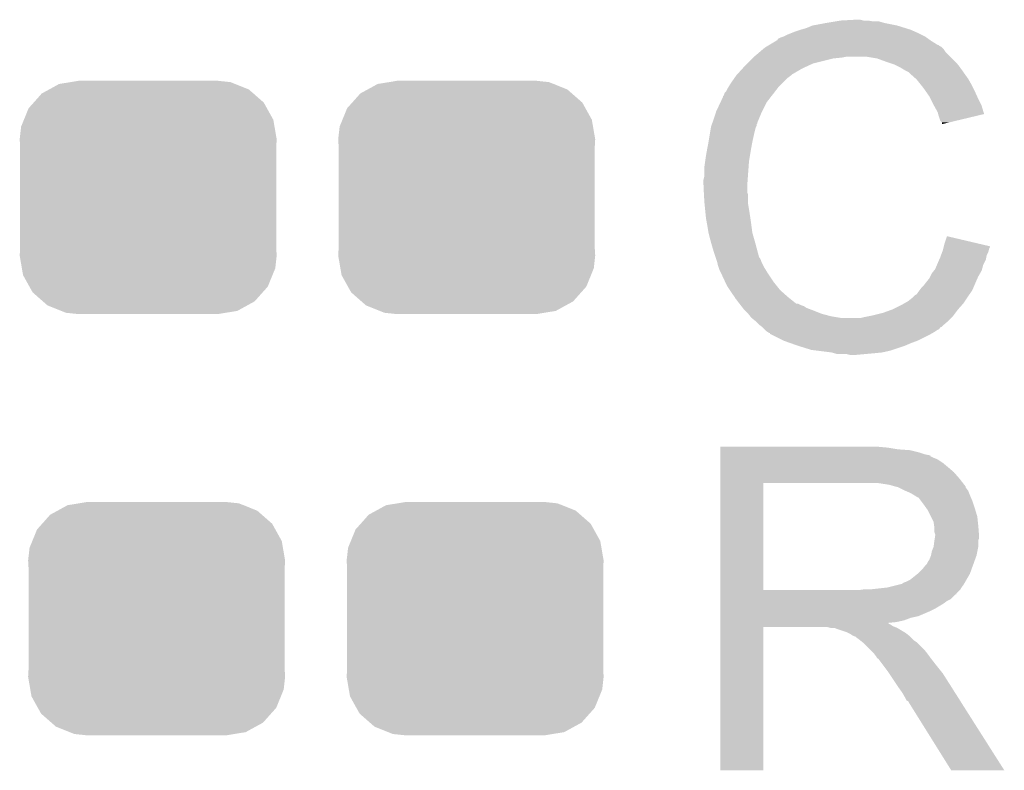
# Model space of a CAD drawing. Extents: x -0.05 to 0.95, y -0.15 to 1.54.
# Tile 40 of 44: x 0.68 to 0.8, y 1.06 to 1.15. Entities that reach past the tile are written whole.
import ezdxf

# ---------------------------------------------------------------- set-up
doc = ezdxf.new("R2010")
doc.units = 0
doc.layers.get('0').update_dxf_attribs({"linetype": 'CONTINUOUS'})
doc.layers.add('HOD_CAP_2_CLICK_V101_GTO', color=14, linetype='CONTINUOUS')
doc.layers.add('HOD_CAP_2_CLICK_V101_GTS', color=12, linetype='CONTINUOUS')

# ---------------------------------------------------------------- blocks, each defined once
blk = doc.blocks.new('CUSTOM_57')
for points in [[(-0.01175, 0.01282), (-0.01057, 0.01347), (0.01194, 0.01282), (0.01032, 0.01347)], [(-0.01057, 0.01347), (-0.0092, 0.01369), (0.01032, 0.01347), (0.00976, 0.01369)], [(-0.0092, 0.01369), (-0.00825, 0.01385), (0.00976, 0.01369), (0.00825, 0.01385)], [(-0.01358, 0.01127), (-0.01263, 0.01234), (0.01371, 0.01127), (0.01249, 0.01234)], [(-0.01263, 0.01234), (-0.01175, 0.01282), (0.01249, 0.01234), (0.01194, 0.01282)], [(-0.01475, 0.00922), (-0.01419, 0.01059), (0.01485, 0.00922), (0.01409, 0.01059)], [(-0.01419, 0.01059), (-0.01358, 0.01127), (0.01409, 0.01059), (0.01371, 0.01127)], [(-0.01525, 0.0069), (-0.01508, 0.00841), (0.01525, 0.0069), (0.01499, 0.00841)], [(-0.01508, 0.00841), (-0.01475, 0.00922), (0.01499, 0.00841), (0.01485, 0.00922)], [(-0.0152, 0.00607), (-0.01525, 0.0069), (0.0152, 0.00607), (0.01525, 0.0069)], [(-0.0152, -0.00607), (-0.0152, 0.00607), (0.0152, -0.00607), (0.0152, 0.00607)], [(-0.01525, -0.0069), (-0.0152, -0.00607), (0.01525, -0.0069), (0.0152, -0.00607)], [(-0.01499, -0.00841), (-0.01525, -0.0069), (0.01508, -0.00841), (0.01525, -0.0069)], [(-0.01485, -0.00922), (-0.01499, -0.00841), (0.01475, -0.00922), (0.01508, -0.00841)], [(-0.01409, -0.01059), (-0.01485, -0.00922), (0.01419, -0.01059), (0.01475, -0.00922)], [(-0.01371, -0.01127), (-0.01409, -0.01059), (0.01358, -0.01127), (0.01419, -0.01059)], [(-0.01249, -0.01234), (-0.01371, -0.01127), (0.01263, -0.01234), (0.01358, -0.01127)], [(-0.01194, -0.01282), (-0.01249, -0.01234), (0.01175, -0.01282), (0.01263, -0.01234)], [(-0.01032, -0.01347), (-0.01194, -0.01282), (0.01057, -0.01347), (0.01175, -0.01282)], [(-0.00976, -0.01369), (-0.01032, -0.01347), (0.0092, -0.01369), (0.01057, -0.01347)], [(-0.00825, -0.01385), (-0.00976, -0.01369), (0.00825, -0.01385), (0.0092, -0.01369)]]:
    blk.add_solid(points)

msp = doc.modelspace()

# ---------------------------------------------------------------- linework, layer by layer
at = {"layer": 'HOD_CAP_2_CLICK_V101_GTO'}
for points in [[(0.7779, 1.1474), (0.7795, 1.1477), (0.788, 1.1474), (0.7865, 1.1477)], [(0.7795, 1.1477), (0.7807, 1.1479), (0.7865, 1.1477), (0.7858, 1.1479)], [(0.7807, 1.1479), (0.7813, 1.148), (0.7851, 1.1479), (0.7845, 1.148)], [(0.7813, 1.148), (0.7831, 1.1481), (0.784, 1.148), (0.7836, 1.1481)], [(0.7745, 1.1461), (0.7749, 1.1463), (0.7913, 1.1461), (0.7909, 1.1463)], [(0.7749, 1.1463), (0.7754, 1.1465), (0.7909, 1.1463), (0.7905, 1.1465)], [(0.7754, 1.1465), (0.7759, 1.1467), (0.7905, 1.1465), (0.79005, 1.1467)], [(0.7759, 1.1467), (0.7765, 1.1469), (0.79005, 1.1467), (0.7896, 1.1469)], [(0.7765, 1.1469), (0.7772, 1.1471), (0.7896, 1.1469), (0.78896, 1.1471)], [(0.7772, 1.1471), (0.7779, 1.1474), (0.78896, 1.1471), (0.788, 1.1474)], [(0.7728, 1.1451), (0.77363, 1.1456), (0.7928, 1.1451), (0.792, 1.1456)], [(0.77363, 1.1456), (0.7738, 1.1457), (0.792, 1.1456), (0.79186, 1.1457)], [(0.7738, 1.1458), (0.7742, 1.146), (0.79172, 1.1458), (0.79144, 1.146)], [(0.7738, 1.1457), (0.7738, 1.1458), (0.79186, 1.1457), (0.79172, 1.1458)], [(0.7742, 1.146), (0.7745, 1.1461), (0.79144, 1.146), (0.7913, 1.1461)], [(0.771, 1.1437), (0.77171, 1.1443), (0.7943, 1.1437), (0.7937, 1.1443)], [(0.77171, 1.1443), (0.77206, 1.1446), (0.7937, 1.1443), (0.7935, 1.1446)], [(0.77206, 1.1446), (0.7723, 1.1448), (0.7935, 1.1446), (0.7933, 1.1448)], [(0.7723, 1.1448), (0.77247, 1.1449), (0.7933, 1.1448), (0.7932, 1.1449)], [(0.77247, 1.1449), (0.77263, 1.145), (0.7932, 1.1449), (0.793, 1.145)], [(0.77263, 1.145), (0.7728, 1.1451), (0.793, 1.145), (0.7929, 1.1451)], [(0.7728, 1.1451), (0.7728, 1.1451), (0.7929, 1.1451), (0.7928, 1.1451)], [(0.7699, 1.1426), (0.7702, 1.1429), (0.77735, 1.1426), (0.778, 1.1429)], [(0.7702, 1.1429), (0.7708, 1.1435), (0.778, 1.1429), (0.7804, 1.1435)], [(0.7708, 1.1435), (0.7709, 1.1436), (0.7804, 1.1435), (0.7814, 1.1436)], [(0.7709, 1.1436), (0.771, 1.1437), (0.7814, 1.1436), (0.7819, 1.1437)], [(0.7856, 1.1435), (0.7844, 1.1437), (0.7945, 1.1435), (0.7943, 1.1437)], [(0.7867, 1.1431), (0.7856, 1.1435), (0.7949, 1.1431), (0.7945, 1.1435)], [(0.787, 1.143), (0.7867, 1.1431), (0.795, 1.143), (0.7949, 1.1431)], [(0.7876, 1.1428), (0.787, 1.143), (0.79516, 1.1428), (0.795, 1.143)], [(0.7882, 1.1425), (0.7876, 1.1428), (0.7954, 1.1425), (0.79516, 1.1428)], [(0.76899, 1.1416), (0.76963, 1.1423), (0.7755, 1.1416), (0.7767, 1.1423)], [(0.76963, 1.1423), (0.7699, 1.1426), (0.7767, 1.1423), (0.77735, 1.1426)], [(0.7884, 1.1424), (0.7882, 1.1425), (0.79547, 1.1424), (0.7954, 1.1425)], [(0.7889, 1.1421), (0.7884, 1.1424), (0.79569, 1.1421), (0.79547, 1.1424)], [(0.7893, 1.1419), (0.7889, 1.1421), (0.79583, 1.1419), (0.79569, 1.1421)], [(0.7894, 1.1418), (0.7893, 1.1419), (0.7959, 1.1418), (0.79583, 1.1419)], [(0.79019, 1.1411), (0.7894, 1.1418), (0.7964, 1.1411), (0.7959, 1.1418)], [(0.76796, 1.1401), (0.7682, 1.1405), (0.7739, 1.1401), (0.7743, 1.1405)], [(0.7682, 1.1405), (0.76869, 1.1412), (0.7743, 1.1405), (0.775, 1.1412)], [(0.76869, 1.1412), (0.7689, 1.1415), (0.775, 1.1412), (0.7754, 1.1415)], [(0.7689, 1.1415), (0.76899, 1.1416), (0.7754, 1.1415), (0.7755, 1.1416)], [(0.7903, 1.141), (0.79019, 1.1411), (0.79646, 1.141), (0.7964, 1.1411)], [(0.79078, 1.1404), (0.7903, 1.141), (0.7968, 1.1404), (0.79646, 1.141)], [(0.7674, 1.1391), (0.7675, 1.1394), (0.77312, 1.1391), (0.77336, 1.1394)], [(0.7675, 1.1394), (0.7677, 1.1396), (0.77336, 1.1394), (0.77351, 1.1396)], [(0.7677, 1.1396), (0.7679, 1.14), (0.77351, 1.1396), (0.77382, 1.14)], [(0.7679, 1.14), (0.76796, 1.1401), (0.77382, 1.14), (0.7739, 1.1401)], [(0.7911, 1.14), (0.79078, 1.1404), (0.797, 1.14), (0.7968, 1.1404)], [(0.79138, 1.1396), (0.7911, 1.14), (0.7972, 1.1396), (0.797, 1.14)], [(0.7918, 1.139), (0.79138, 1.1396), (0.79747, 1.139), (0.7972, 1.1396)], [(0.7665, 1.1372), (0.76702, 1.1383), (0.77195, 1.1372), (0.7725, 1.1383)], [(0.76702, 1.1383), (0.7673, 1.1389), (0.7725, 1.1383), (0.77297, 1.1389)], [(0.7673, 1.139), (0.7674, 1.1391), (0.77304, 1.139), (0.77312, 1.1391)], [(0.7673, 1.1389), (0.7673, 1.139), (0.77297, 1.1389), (0.77304, 1.139)], [(0.79195, 1.1387), (0.7918, 1.139), (0.7976, 1.1387), (0.79747, 1.139)], [(0.7923, 1.138), (0.79195, 1.1387), (0.79795, 1.138), (0.7976, 1.1387)], [(0.76607, 1.1359), (0.76647, 1.1371), (0.7714, 1.1359), (0.7719, 1.1371)], [(0.76647, 1.1371), (0.7665, 1.1372), (0.7719, 1.1371), (0.77195, 1.1372)], [(0.79236, 1.1379), (0.7923, 1.138), (0.798, 1.1379), (0.79795, 1.138)], [(0.7928, 1.1371), (0.79236, 1.1379), (0.79824, 1.1371), (0.798, 1.1379)], [(0.79285, 1.1369), (0.7928, 1.1371), (0.7983, 1.1369), (0.79824, 1.1371)], [(0.766, 1.1357), (0.76603, 1.1358), (0.7713, 1.1357), (0.7714, 1.1358)], [(0.76603, 1.1358), (0.76607, 1.1359), (0.7714, 1.1358), (0.7714, 1.1359)], [(0.7929, 1.1367), (0.79285, 1.1369), (0.79747, 1.1367), (0.7983, 1.1369)], [(0.7931, 1.1361), (0.7929, 1.1367), (0.79496, 1.1361), (0.79747, 1.1367)], [(0.7933, 1.1359), (0.7931, 1.1361), (0.79413, 1.1359), (0.79496, 1.1361)], [(0.7933, 1.1357), (0.7933, 1.1359), (0.7933, 1.1357), (0.79413, 1.1359)], [(0.76575, 1.1345), (0.76588, 1.1353), (0.771, 1.1345), (0.7712, 1.1353)], [(0.76588, 1.1353), (0.7659, 1.1354), (0.7712, 1.1353), (0.77125, 1.1354)], [(0.7659, 1.1354), (0.76593, 1.1355), (0.77125, 1.1354), (0.7713, 1.1355)], [(0.76593, 1.1355), (0.766, 1.1357), (0.7713, 1.1355), (0.7713, 1.1357)], [(0.76539, 1.1325), (0.7656, 1.1336), (0.7706, 1.1325), (0.7708, 1.1336)], [(0.7656, 1.1336), (0.76575, 1.1345), (0.7708, 1.1336), (0.771, 1.1345)], [(0.7653, 1.132), (0.76539, 1.1325), (0.77052, 1.132), (0.7706, 1.1325)], [(0.7651, 1.1306), (0.7652, 1.1313), (0.77035, 1.1306), (0.7704, 1.1313)], [(0.7652, 1.1313), (0.7653, 1.132), (0.7704, 1.1313), (0.77052, 1.132)], [(0.7651, 1.1295), (0.7651, 1.1306), (0.77027, 1.1295), (0.77035, 1.1306)], [(0.765, 1.1291), (0.7651, 1.1295), (0.77024, 1.1291), (0.77027, 1.1295)], [(0.765, 1.1285), (0.765, 1.1291), (0.7702, 1.1285), (0.77024, 1.1291)], [(0.76504, 1.1276), (0.765, 1.1285), (0.7702, 1.1276), (0.7702, 1.1285)], [(0.76506, 1.1273), (0.76504, 1.1276), (0.7703, 1.1273), (0.7702, 1.1276)], [(0.7651, 1.1265), (0.76506, 1.1273), (0.7703, 1.1265), (0.7703, 1.1273)], [(0.76513, 1.1262), (0.7651, 1.1265), (0.7703, 1.1262), (0.7703, 1.1265)], [(0.76519, 1.1256), (0.76513, 1.1262), (0.7704, 1.1256), (0.7703, 1.1262)], [(0.7653, 1.1245), (0.76519, 1.1256), (0.77057, 1.1245), (0.7704, 1.1256)], [(0.76534, 1.1243), (0.7653, 1.1245), (0.7706, 1.1243), (0.77057, 1.1245)], [(0.7656, 1.1228), (0.76534, 1.1243), (0.7708, 1.1228), (0.7706, 1.1243)], [(0.7658, 1.122), (0.7656, 1.1228), (0.77103, 1.122), (0.7708, 1.1228)], [(0.76597, 1.1214), (0.7658, 1.122), (0.7712, 1.1214), (0.77103, 1.122)], [(0.7936, 1.1215), (0.7939, 1.1224), (0.79772, 1.1215), (0.7939, 1.1224)], [(0.7662, 1.1206), (0.76597, 1.1214), (0.77141, 1.1206), (0.7712, 1.1214)], [(0.76643, 1.1199), (0.7662, 1.1206), (0.7716, 1.1199), (0.77141, 1.1206)], [(0.79332, 1.1205), (0.7934, 1.1207), (0.7988, 1.1205), (0.79885, 1.1207)], [(0.7934, 1.1207), (0.79345, 1.1209), (0.79885, 1.1207), (0.7989, 1.1209)], [(0.79345, 1.1209), (0.7935, 1.1211), (0.7989, 1.1209), (0.799, 1.1211)], [(0.7935, 1.1211), (0.79352, 1.1212), (0.799, 1.1211), (0.799, 1.1212)], [(0.79352, 1.1212), (0.7936, 1.1215), (0.799, 1.1212), (0.79772, 1.1215)], [(0.76647, 1.1198), (0.76643, 1.1199), (0.7717, 1.1198), (0.7716, 1.1199)], [(0.76653, 1.1196), (0.76647, 1.1198), (0.7718, 1.1196), (0.7717, 1.1198)], [(0.7666, 1.1194), (0.76653, 1.1196), (0.77187, 1.1194), (0.7718, 1.1196)], [(0.79271, 1.119), (0.79297, 1.1196), (0.7982, 1.119), (0.7985, 1.1196)], [(0.79297, 1.1196), (0.7931, 1.1199), (0.7985, 1.1196), (0.79856, 1.1199)], [(0.7931, 1.1199), (0.79317, 1.1201), (0.79856, 1.1199), (0.7986, 1.1201)], [(0.79317, 1.1201), (0.79332, 1.1205), (0.7986, 1.1201), (0.7988, 1.1205)], [(0.76663, 1.1193), (0.7666, 1.1194), (0.7719, 1.1193), (0.77187, 1.1194)], [(0.7667, 1.119), (0.76663, 1.1193), (0.77205, 1.119), (0.7719, 1.1193)], [(0.7668, 1.1187), (0.7667, 1.119), (0.7722, 1.1187), (0.77205, 1.119)], [(0.7669, 1.1184), (0.7668, 1.1187), (0.77239, 1.1184), (0.7722, 1.1187)], [(0.767, 1.1182), (0.7669, 1.1184), (0.77251, 1.1182), (0.77239, 1.1184)], [(0.7921, 1.118), (0.79234, 1.1183), (0.79783, 1.118), (0.798, 1.1183)], [(0.79234, 1.1183), (0.7925, 1.1185), (0.798, 1.1183), (0.79806, 1.1185)], [(0.7925, 1.1185), (0.79271, 1.119), (0.79806, 1.1185), (0.7982, 1.119)], [(0.76714, 1.1179), (0.767, 1.1182), (0.7727, 1.1179), (0.77251, 1.1182)], [(0.76756, 1.117), (0.76714, 1.1179), (0.7733, 1.117), (0.7727, 1.1179)], [(0.7914, 1.1169), (0.7918, 1.1174), (0.79729, 1.1169), (0.79751, 1.1174)], [(0.7918, 1.1174), (0.7919, 1.1176), (0.79751, 1.1174), (0.7976, 1.1176)], [(0.7919, 1.1176), (0.7921, 1.118), (0.7976, 1.1176), (0.79783, 1.118)], [(0.7678, 1.1165), (0.76756, 1.117), (0.7737, 1.1165), (0.7733, 1.117)], [(0.76813, 1.116), (0.7678, 1.1165), (0.7741, 1.116), (0.7737, 1.1165)], [(0.76867, 1.1152), (0.76813, 1.116), (0.775, 1.1152), (0.7741, 1.116)], [(0.7905, 1.1158), (0.79065, 1.116), (0.79677, 1.1158), (0.7969, 1.116)], [(0.79065, 1.116), (0.7908, 1.1162), (0.7969, 1.116), (0.79699, 1.1162)], [(0.7908, 1.1162), (0.7911, 1.1165), (0.79699, 1.1162), (0.79712, 1.1165)], [(0.7911, 1.1165), (0.7914, 1.1169), (0.79712, 1.1165), (0.79729, 1.1169)], [(0.7688, 1.115), (0.76867, 1.1152), (0.77525, 1.115), (0.775, 1.1152)], [(0.76926, 1.1144), (0.7688, 1.115), (0.776, 1.1144), (0.77525, 1.115)], [(0.7893, 1.1147), (0.7898, 1.1151), (0.79603, 1.1147), (0.7963, 1.1151)], [(0.7898, 1.1151), (0.7901, 1.1154), (0.7963, 1.1151), (0.7965, 1.1154)], [(0.7901, 1.1154), (0.7903, 1.1155), (0.7965, 1.1154), (0.79657, 1.1155)], [(0.7903, 1.1155), (0.7905, 1.1158), (0.79657, 1.1155), (0.79677, 1.1158)], [(0.76942, 1.1142), (0.76926, 1.1144), (0.7766, 1.1142), (0.7762, 1.1144)], [(0.76926, 1.1144), (0.76926, 1.1144), (0.7762, 1.1144), (0.776, 1.1144)], [(0.76949, 1.1141), (0.76942, 1.1142), (0.7769, 1.1141), (0.7766, 1.1142)], [(0.76965, 1.1139), (0.76949, 1.1141), (0.7772, 1.1139), (0.7769, 1.1141)], [(0.7698, 1.1137), (0.76965, 1.1139), (0.77773, 1.1137), (0.7772, 1.1139)], [(0.7699, 1.1136), (0.7698, 1.1137), (0.778, 1.1136), (0.77773, 1.1137)], [(0.7703, 1.1132), (0.7699, 1.1136), (0.779, 1.1132), (0.778, 1.1136)], [(0.7863, 1.1133), (0.7874, 1.1137), (0.7949, 1.1133), (0.7952, 1.1137)], [(0.7874, 1.1137), (0.7886, 1.1143), (0.7952, 1.1137), (0.79573, 1.1143)], [(0.7886, 1.1143), (0.78895, 1.1145), (0.79573, 1.1143), (0.7959, 1.1145)], [(0.78895, 1.1145), (0.7893, 1.1147), (0.7959, 1.1145), (0.79603, 1.1147)], [(0.77054, 1.1129), (0.7703, 1.1132), (0.7801, 1.1129), (0.779, 1.1132)], [(0.7707, 1.1127), (0.77054, 1.1129), (0.7813, 1.1127), (0.7801, 1.1129)], [(0.7712, 1.1123), (0.7707, 1.1127), (0.794, 1.1123), (0.7944, 1.1127)], [(0.7837, 1.1127), (0.7841, 1.1128), (0.7944, 1.1127), (0.7945, 1.1128)], [(0.7841, 1.1128), (0.7846, 1.1129), (0.7945, 1.1128), (0.7946, 1.1129)], [(0.7846, 1.1129), (0.7851, 1.113), (0.7946, 1.1129), (0.79467, 1.113)], [(0.7851, 1.113), (0.7863, 1.1133), (0.79467, 1.113), (0.7949, 1.1133)], [(0.7716, 1.1119), (0.7712, 1.1123), (0.79354, 1.1119), (0.794, 1.1123)], [(0.772, 1.1116), (0.7716, 1.1119), (0.7932, 1.1116), (0.79354, 1.1119)], [(0.7722, 1.1114), (0.772, 1.1116), (0.793, 1.1114), (0.7931, 1.1116)], [(0.772, 1.1116), (0.772, 1.1116), (0.7931, 1.1116), (0.7932, 1.1116)], [(0.7723, 1.1113), (0.7722, 1.1114), (0.7928, 1.1113), (0.793, 1.1114)], [(0.7725, 1.1111), (0.7723, 1.1113), (0.7925, 1.1111), (0.7928, 1.1113)], [(0.7728, 1.1109), (0.7725, 1.1111), (0.79217, 1.1109), (0.7925, 1.1111)], [(0.7729, 1.1108), (0.7729, 1.1109), (0.792, 1.1108), (0.79217, 1.1109)], [(0.7745, 1.11), (0.7729, 1.1108), (0.7904, 1.11), (0.792, 1.1108)], [(0.77535, 1.1097), (0.7745, 1.11), (0.7896, 1.1097), (0.7904, 1.11)], [(0.7762, 1.1094), (0.77535, 1.1097), (0.7889, 1.1094), (0.7896, 1.1097)], [(0.7778, 1.1089), (0.7762, 1.1094), (0.7874, 1.1089), (0.7889, 1.1094)], [(0.7786, 1.1088), (0.7778, 1.1089), (0.7871, 1.1088), (0.7874, 1.1089)], [(0.7802, 1.1086), (0.7786, 1.1088), (0.7862, 1.1086), (0.7871, 1.1088)], [(0.78055, 1.1085), (0.7802, 1.1086), (0.7852, 1.1085), (0.7862, 1.1086)], [(0.7809, 1.1084), (0.78055, 1.1085), (0.7841, 1.1084), (0.7852, 1.1085)], [(0.7824, 1.1083), (0.782, 1.1084), (0.783, 1.1083), (0.7841, 1.1084)], [(0.767, 1.0973), (0.767, 1.0974), (0.7869, 1.0973), (0.7858, 1.0974)], [(0.767, 1.0971), (0.767, 1.0973), (0.7881, 1.0971), (0.7869, 1.0973)], [(0.767, 1.097), (0.767, 1.0971), (0.7895, 1.097), (0.7881, 1.0971)], [(0.767, 1.0967), (0.767, 1.097), (0.7907, 1.0967), (0.7895, 1.097)], [(0.767, 1.0965), (0.767, 1.0967), (0.7913, 1.0965), (0.7907, 1.0967)], [(0.767, 1.0964), (0.767, 1.0965), (0.7918, 1.0964), (0.7913, 1.0965)], [(0.767, 1.0963), (0.767, 1.0964), (0.7919, 1.0963), (0.7919, 1.0964)], [(0.767, 1.0964), (0.767, 1.0964), (0.7919, 1.0964), (0.7918, 1.0964)], [(0.767, 1.0961), (0.767, 1.0963), (0.7923, 1.0961), (0.7919, 1.0963)], [(0.767, 1.0959), (0.767, 1.0961), (0.7928, 1.0959), (0.7923, 1.0961)], [(0.767, 1.0955), (0.767, 1.0959), (0.7934, 1.0955), (0.7928, 1.0959)], [(0.767, 1.095), (0.767, 1.0955), (0.794, 1.095), (0.7934, 1.0955)], [(0.767, 1.0944), (0.767, 1.095), (0.7947, 1.0944), (0.794, 1.095)], [(0.767, 1.0936), (0.767, 1.0944), (0.7954, 1.0936), (0.7947, 1.0944)], [(0.767, 1.0931), (0.767, 1.0936), (0.79579, 1.0931), (0.7954, 1.0936)], [(0.767, 1.0804), (0.767, 1.0931), (0.7721, 1.0804), (0.7721, 1.0931)], [(0.767, 1.0931), (0.767, 1.0931), (0.7721, 1.0931), (0.7842, 1.0931)], [(0.787, 1.0929), (0.7857, 1.0931), (0.79594, 1.0929), (0.79579, 1.0931)], [(0.78773, 1.0927), (0.787, 1.0929), (0.7961, 1.0927), (0.79594, 1.0929)], [(0.7881, 1.0926), (0.78773, 1.0927), (0.7961, 1.0926), (0.7961, 1.0927)], [(0.7889, 1.0922), (0.7881, 1.0926), (0.7964, 1.0922), (0.7961, 1.0926)], [(0.7896, 1.0919), (0.7889, 1.0922), (0.79652, 1.0919), (0.7964, 1.0922)], [(0.78993, 1.0917), (0.7896, 1.0919), (0.7966, 1.0917), (0.79652, 1.0919)], [(0.7901, 1.0916), (0.78993, 1.0917), (0.79664, 1.0916), (0.7966, 1.0917)], [(0.7904, 1.0914), (0.7901, 1.0916), (0.79673, 1.0914), (0.79664, 1.0916)], [(0.7908, 1.091), (0.7905, 1.0914), (0.7969, 1.091), (0.79673, 1.0914)], [(0.7911, 1.0906), (0.7908, 1.091), (0.79703, 1.0906), (0.7969, 1.091)], [(0.79146, 1.0901), (0.7911, 1.0906), (0.7972, 1.0901), (0.79703, 1.0906)], [(0.7916, 1.0899), (0.79146, 1.0901), (0.79726, 1.0899), (0.7972, 1.0901)], [(0.792, 1.0891), (0.7916, 1.0899), (0.7975, 1.0891), (0.79726, 1.0899)], [(0.7923, 1.0885), (0.792, 1.0891), (0.79756, 1.0885), (0.7975, 1.0891)], [(0.79236, 1.0881), (0.7923, 1.0885), (0.7976, 1.0881), (0.79756, 1.0885)], [(0.7924, 1.0878), (0.79236, 1.0881), (0.79763, 1.0878), (0.7976, 1.0881)], [(0.7924, 1.0873), (0.7924, 1.0878), (0.79767, 1.0873), (0.79763, 1.0878)], [(0.7925, 1.087), (0.7924, 1.0873), (0.79769, 1.087), (0.79767, 1.0873)], [(0.79244, 1.0865), (0.7925, 1.0869), (0.7977, 1.0865), (0.7977, 1.0869)], [(0.7925, 1.0869), (0.7925, 1.087), (0.7977, 1.0869), (0.79769, 1.087)], [(0.7923, 1.0855), (0.79241, 1.0863), (0.7976, 1.0855), (0.7976, 1.0863)], [(0.79241, 1.0863), (0.79244, 1.0865), (0.7976, 1.0863), (0.7977, 1.0865)], [(0.7918, 1.084), (0.792, 1.0845), (0.79722, 1.084), (0.7974, 1.0845)], [(0.792, 1.0845), (0.7921, 1.085), (0.7974, 1.0845), (0.7975, 1.085)], [(0.7921, 1.085), (0.7923, 1.0855), (0.7975, 1.085), (0.7976, 1.0855)], [(0.791, 1.0829), (0.7914, 1.0834), (0.79682, 1.0829), (0.797, 1.0834)], [(0.7914, 1.0834), (0.7915, 1.0835), (0.797, 1.0834), (0.79704, 1.0835)], [(0.7915, 1.0835), (0.7916, 1.0837), (0.79704, 1.0835), (0.79711, 1.0837)], [(0.7916, 1.0837), (0.7918, 1.084), (0.79711, 1.0837), (0.79722, 1.084)], [(0.7895, 1.0816), (0.79037, 1.0823), (0.79619, 1.0816), (0.7966, 1.0823)], [(0.79037, 1.0823), (0.7905, 1.0824), (0.7966, 1.0823), (0.79664, 1.0824)], [(0.7905, 1.0824), (0.791, 1.0829), (0.79664, 1.0824), (0.79682, 1.0829)], [(0.7868, 1.0807), (0.7884, 1.0811), (0.79563, 1.0807), (0.7959, 1.0811)], [(0.7885, 1.0811), (0.7888, 1.0813), (0.7959, 1.0811), (0.79602, 1.0813)], [(0.7888, 1.0813), (0.7891, 1.0814), (0.79602, 1.0813), (0.79607, 1.0814)], [(0.7891, 1.0814), (0.7895, 1.0816), (0.79607, 1.0814), (0.79619, 1.0816)], [(0.767, 1.08), (0.767, 1.0804), (0.795, 1.08), (0.7954, 1.0804)], [(0.767, 1.0804), (0.767, 1.0804), (0.7835, 1.0804), (0.7721, 1.0804)], [(0.767, 1.0799), (0.767, 1.08), (0.795, 1.0799), (0.795, 1.08)], [(0.767, 1.0793), (0.767, 1.0799), (0.7943, 1.0793), (0.7949, 1.0799)], [(0.767, 1.0799), (0.767, 1.0799), (0.7949, 1.0799), (0.795, 1.0799)], [(0.7835, 1.0804), (0.7842, 1.0805), (0.7954, 1.0804), (0.7955, 1.0805)], [(0.785, 1.0805), (0.7868, 1.0807), (0.7955, 1.0805), (0.79563, 1.0807)], [(0.767, 1.0791), (0.767, 1.0793), (0.7939, 1.0791), (0.7943, 1.0793)], [(0.767, 1.0788), (0.767, 1.0791), (0.7935, 1.0788), (0.7939, 1.0791)], [(0.767, 1.0782), (0.767, 1.0788), (0.7925, 1.0782), (0.7935, 1.0788)], [(0.767, 1.0779), (0.767, 1.0782), (0.7919, 1.0779), (0.7925, 1.0782)], [(0.767, 1.0773), (0.767, 1.0779), (0.7905, 1.0773), (0.7919, 1.0779)], [(0.767, 1.0771), (0.767, 1.0773), (0.7896, 1.0771), (0.7905, 1.0773)], [(0.767, 1.0768), (0.767, 1.0771), (0.7888, 1.0768), (0.7896, 1.0771)], [(0.767, 1.0766), (0.767, 1.0768), (0.7879, 1.0766), (0.7888, 1.0768)], [(0.767, 1.0765), (0.767, 1.0766), (0.7869, 1.0765), (0.7879, 1.0766)], [(0.767, 1.0764), (0.767, 1.0765), (0.787, 1.0764), (0.7869, 1.0765)], [(0.767, 1.0763), (0.767, 1.0764), (0.7872, 1.0763), (0.787, 1.0764)], [(0.767, 1.0761), (0.767, 1.0763), (0.7875, 1.0761), (0.7872, 1.0763)], [(0.767, 1.076), (0.767, 1.0761), (0.78775, 1.076), (0.7875, 1.0761)], [(0.767, 1.059), (0.767, 1.076), (0.7721, 1.059), (0.7721, 1.076)], [(0.767, 1.076), (0.767, 1.076), (0.7721, 1.076), (0.7797, 1.076)], [(0.7801, 1.0759), (0.7797, 1.076), (0.788, 1.0759), (0.78775, 1.076)], [(0.7807, 1.0758), (0.7806, 1.0759), (0.78817, 1.0758), (0.788, 1.0759)], [(0.782, 1.0754), (0.7808, 1.0758), (0.78883, 1.0754), (0.78817, 1.0758)], [(0.7822, 1.0753), (0.782, 1.0754), (0.789, 1.0753), (0.78883, 1.0754)], [(0.7824, 1.0752), (0.7822, 1.0753), (0.78912, 1.0752), (0.789, 1.0753)], [(0.7827, 1.075), (0.7824, 1.0752), (0.78938, 1.075), (0.78912, 1.0752)], [(0.7829, 1.0749), (0.7827, 1.075), (0.7895, 1.0749), (0.78938, 1.075)], [(0.7831, 1.0748), (0.783, 1.0749), (0.7896, 1.0748), (0.7895, 1.0749)], [(0.7835, 1.0745), (0.7831, 1.0748), (0.7899, 1.0745), (0.7896, 1.0748)], [(0.78363, 1.0744), (0.7835, 1.0745), (0.79, 1.0744), (0.7899, 1.0745)], [(0.78388, 1.0742), (0.78363, 1.0744), (0.7903, 1.0742), (0.79, 1.0744)], [(0.784, 1.0741), (0.78388, 1.0742), (0.7904, 1.0741), (0.7903, 1.0742)], [(0.7849, 1.0732), (0.784, 1.0741), (0.7913, 1.0732), (0.7904, 1.0741)], [(0.7852, 1.0729), (0.7849, 1.0732), (0.79153, 1.0729), (0.7913, 1.0732)], [(0.7855, 1.0725), (0.7852, 1.0729), (0.79183, 1.0725), (0.79153, 1.0729)], [(0.78555, 1.0724), (0.7855, 1.0725), (0.7919, 1.0724), (0.79183, 1.0725)], [(0.7856, 1.0723), (0.78555, 1.0724), (0.79198, 1.0723), (0.7919, 1.0724)], [(0.7863, 1.0715), (0.7857, 1.0723), (0.7926, 1.0715), (0.79198, 1.0723)], [(0.7869, 1.0707), (0.7863, 1.0715), (0.79324, 1.0707), (0.7926, 1.0715)], [(0.78703, 1.0705), (0.7869, 1.0707), (0.7934, 1.0705), (0.79324, 1.0707)], [(0.78777, 1.0694), (0.78703, 1.0705), (0.7941, 1.0694), (0.7934, 1.0705)], [(0.7881, 1.0689), (0.78777, 1.0694), (0.79442, 1.0689), (0.7941, 1.0694)], [(0.7886, 1.0682), (0.7881, 1.0689), (0.79486, 1.0682), (0.79442, 1.0689)], [(0.789, 1.0675), (0.7886, 1.0682), (0.79531, 1.0675), (0.79486, 1.0682)], [(0.7891, 1.0673), (0.789, 1.0675), (0.79543, 1.0673), (0.79531, 1.0675)], [(0.7893, 1.0672), (0.7891, 1.0673), (0.7955, 1.0672), (0.79543, 1.0673)], [(0.7894, 1.067), (0.7893, 1.0672), (0.79562, 1.067), (0.7955, 1.0672)], [(0.7944, 1.059), (0.7894, 1.067), (0.8007, 1.059), (0.79562, 1.067)], [(0.8007, 1.059), (0.8007, 1.059), (0.8007, 1.059), (0.7944, 1.059)]]:
    msp.add_solid(points, dxfattribs=at)

# ---------------------------------------------------------------- block references
at = {"layer": 'HOD_CAP_2_CLICK_V101_GTS'}
for p in [(0.6991, 1.127), (0.7369, 1.127), (0.7001, 1.077), (0.7379, 1.077)]:
    msp.add_blockref('CUSTOM_57', p, dxfattribs=at)

doc.saveas('drawing.dxf')
